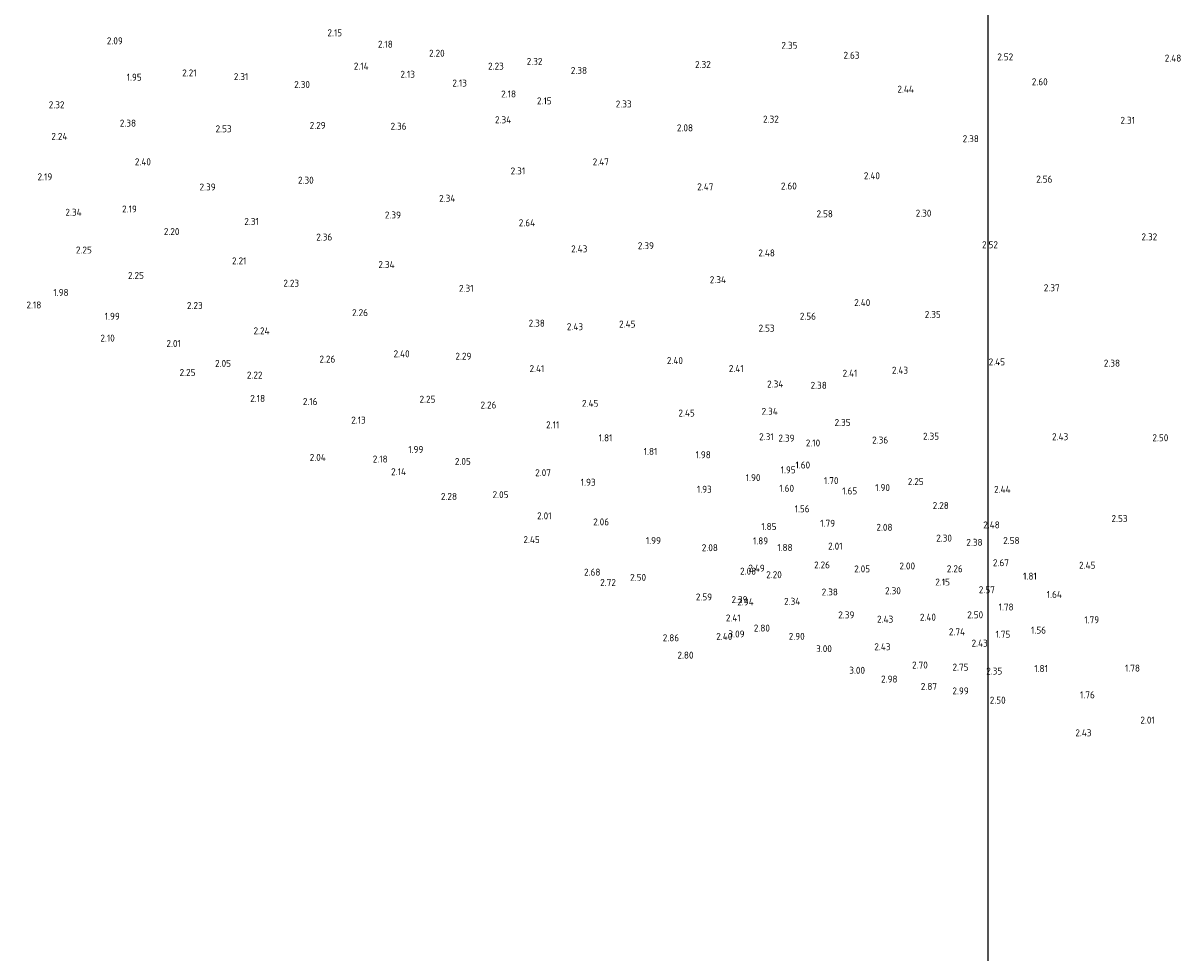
# Model space of a CAD drawing. Extents: x 142114 to 144568, y 416503 to 417776.
# Tile 31 of 33: x 144037 to 144335, y 416989 to 417229. Entities that reach past the tile are written whole.
import ezdxf
from ezdxf.enums import TextEntityAlignment as Align

# ---------------------------------------------------------------- set-up
doc = ezdxf.new("R2010")
doc.units = 0
doc.layers.add('B-ME-OG-HOOGTEPUNT-S', color=7, linetype='Continuous', lineweight=25)
doc.styles.add('NLCS-ISO-ANNOTATIVE-T18', font='NLCS-ISO.ttf', dxfattribs={"height": 1.8})

# ---------------------------------------------------------------- blocks, each defined once
blk = doc.blocks.new('SAL-HOOGTELABEL-SO')
at = {"color": 0, "linetype": 'ByBlock', "lineweight": -2, "style": 'NLCS-ISO-ANNOTATIVE-T18'}
blk.add_attdef('HOOGTE', text='', height=1.8, dxfattribs=at).set_placement((2.79, 0), align=Align.RIGHT)

msp = doc.modelspace()

# ---------------------------------------------------------------- linework, layer by layer
at = {"layer": 'Defpoints'}
msp.add_lwpolyline([(142557.58, 416662.34), (144285.74, 416662.34), (144285.74, 417384.1), (142557.58, 417384.1)], close=True, dxfattribs=at)

# ---------------------------------------------------------------- block references
at = {"layer": 'B-ME-OG-HOOGTEPUNT-S'}
for p, values in [((144059.89, 417223.17, 2.09), {'HOOGTE': '2.09'}), ((144116.42, 417225.25, 2.15), {'HOOGTE': '2.15'}), ((144129.49, 417222.3, 2.18), {'HOOGTE': '2.18'}), ((144142.86, 417219.98, 2.2), {'HOOGTE': '2.20'}), ((144233.8, 417222.02, 2.35), {'HOOGTE': '2.35'}), ((144123.27, 417216.66, 2.14), {'HOOGTE': '2.14'}), ((144158.11, 417216.65, 2.23), {'HOOGTE': '2.23'}), ((144168.07, 417217.89, 2.32), {'HOOGTE': '2.32'}), ((144211.46, 417217.08, 2.32), {'HOOGTE': '2.32'}), ((144249.8, 417219.46, 2.63), {'HOOGTE': '2.63'}), ((144289.42, 417219.04, 2.52), {'HOOGTE': '2.52'}), ((144332.75, 417218.72, 2.48), {'HOOGTE': '2.48'}), ((144064.77, 417213.8, 1.95), {'HOOGTE': '1.95'}), ((144078.91, 417214.91, 2.21), {'HOOGTE': '2.21'}), ((144092.25, 417213.95, 2.31), {'HOOGTE': '2.31'}), ((144135.2, 417214.56, 2.13), {'HOOGTE': '2.13'}), ((144179.56, 417215.55, 2.38), {'HOOGTE': '2.38'}), ((144108.13, 417211.92, 2.3), {'HOOGTE': '2.30'}), ((144148.59, 417212.3, 2.13), {'HOOGTE': '2.13'}), ((144263.81, 417210.72, 2.44), {'HOOGTE': '2.44'}), ((144298.31, 417212.62, 2.6), {'HOOGTE': '2.60'}), ((144161.26, 417209.48, 2.18), {'HOOGTE': '2.18'}), ((144170.44, 417207.7, 2.15), {'HOOGTE': '2.15'}), ((144044.86, 417206.7, 2.32), {'HOOGTE': '2.32'}), ((144191.06, 417206.9, 2.33), {'HOOGTE': '2.33'}), ((144063.31, 417201.97, 2.38), {'HOOGTE': '2.38'}), ((144160.01, 417202.83, 2.34), {'HOOGTE': '2.34'}), ((144228.99, 417202.99, 2.32), {'HOOGTE': '2.32'}), ((144320.81, 417202.7, 2.31), {'HOOGTE': '2.31'}), ((144087.94, 417200.51, 2.53), {'HOOGTE': '2.53'}), ((144112.18, 417201.39, 2.29), {'HOOGTE': '2.29'}), ((144133.04, 417201.17, 2.36), {'HOOGTE': '2.36'}), ((144206.88, 417200.75, 2.08), {'HOOGTE': '2.08'}), ((144045.62, 417198.56, 2.24), {'HOOGTE': '2.24'}), ((144280.57, 417197.96, 2.38), {'HOOGTE': '2.38'}), ((144067.14, 417191.99, 2.4), {'HOOGTE': '2.40'}), ((144185.19, 417191.98, 2.47), {'HOOGTE': '2.47'}), ((144041.71, 417188.14, 2.19), {'HOOGTE': '2.19'}), ((144109.11, 417187.26, 2.3), {'HOOGTE': '2.30'}), ((144163.61, 417189.64, 2.31), {'HOOGTE': '2.31'}), ((144255.07, 417188.41, 2.4), {'HOOGTE': '2.40'}), ((144299.53, 417187.53, 2.56), {'HOOGTE': '2.56'}), ((144083.82, 417185.51, 2.39), {'HOOGTE': '2.39'}), ((144212.13, 417185.57, 2.47), {'HOOGTE': '2.47'}), ((144233.64, 417185.76, 2.6), {'HOOGTE': '2.60'}), ((144145.61, 417182.59, 2.34), {'HOOGTE': '2.34'}), ((144049.28, 417179, 2.34), {'HOOGTE': '2.34'}), ((144063.51, 417179.84, 2.19), {'HOOGTE': '2.19'}), ((144131.6, 417178.29, 2.39), {'HOOGTE': '2.39'}), ((144242.94, 417178.59, 2.58), {'HOOGTE': '2.58'}), ((144268.34, 417178.76, 2.3), {'HOOGTE': '2.30'}), ((144094.96, 417176.62, 2.31), {'HOOGTE': '2.31'}), ((144166.18, 417176.28, 2.64), {'HOOGTE': '2.64'}), ((144074.49, 417174.02, 2.2), {'HOOGTE': '2.20'}), ((144113.88, 417172.61, 2.36), {'HOOGTE': '2.36'}), ((144326.54, 417172.66, 2.32), {'HOOGTE': '2.32'}), ((144051.91, 417169.27, 2.25), {'HOOGTE': '2.25'}), ((144179.64, 417169.56, 2.43), {'HOOGTE': '2.43'}), ((144196.81, 417170.38, 2.39), {'HOOGTE': '2.39'}), ((144285.48, 417170.63, 2.52), {'HOOGTE': '2.52'}), ((144091.76, 417166.46, 2.21), {'HOOGTE': '2.21'}), ((144227.99, 417168.51, 2.48), {'HOOGTE': '2.48'}), ((144129.95, 417165.52, 2.34), {'HOOGTE': '2.34'}), ((144065.33, 417162.71, 2.25), {'HOOGTE': '2.25'}), ((144105.34, 417160.71, 2.23), {'HOOGTE': '2.23'}), ((144215.38, 417161.62, 2.34), {'HOOGTE': '2.34'}), ((144045.91, 417158.31, 1.98), {'HOOGTE': '1.98'}), ((144150.3, 417159.39, 2.31), {'HOOGTE': '2.31'}), ((144301.4, 417159.54, 2.37), {'HOOGTE': '2.37'}), ((144038.89, 417155.1, 2.18), {'HOOGTE': '2.18'}), ((144080.49, 417154.97, 2.23), {'HOOGTE': '2.23'}), ((144252.58, 417155.71, 2.4), {'HOOGTE': '2.40'}), ((144059.12, 417152.19, 1.99), {'HOOGTE': '1.99'}), ((144123.1, 417153.12, 2.26), {'HOOGTE': '2.26'}), ((144238.58, 417152.2, 2.56), {'HOOGTE': '2.56'}), ((144270.75, 417152.66, 2.35), {'HOOGTE': '2.35'}), ((144097.73, 417148.43, 2.24), {'HOOGTE': '2.24'}), ((144168.69, 417150.41, 2.38), {'HOOGTE': '2.38'}), ((144178.54, 417149.5, 2.43), {'HOOGTE': '2.43'}), ((144192.05, 417150.18, 2.45), {'HOOGTE': '2.45'}), ((144227.91, 417149.12, 2.53), {'HOOGTE': '2.53'}), ((144057.82, 417146.55, 2.1), {'HOOGTE': '2.10'}), ((144074.85, 417145.17, 2.01), {'HOOGTE': '2.01'}), ((144133.83, 417142.52, 2.4), {'HOOGTE': '2.40'}), ((144087.78, 417140.04, 2.05), {'HOOGTE': '2.05'}), ((144114.68, 417141.14, 2.26), {'HOOGTE': '2.26'}), ((144149.75, 417141.89, 2.29), {'HOOGTE': '2.29'}), ((144204.29, 417140.77, 2.4), {'HOOGTE': '2.40'}), ((144287.31, 417140.42, 2.45), {'HOOGTE': '2.45'}), ((144316.96, 417140.11, 2.38), {'HOOGTE': '2.38'}), ((144078.63, 417137.71, 2.25), {'HOOGTE': '2.25'}), ((144095.91, 417137.03, 2.22), {'HOOGTE': '2.22'}), ((144168.56, 417138.69, 2.41), {'HOOGTE': '2.41'}), ((144219.94, 417138.74, 2.41), {'HOOGTE': '2.41'}), ((144249.26, 417137.51, 2.41), {'HOOGTE': '2.41'}), ((144262.33, 417138.28, 2.43), {'HOOGTE': '2.43'}), ((144230.16, 417134.73, 2.34), {'HOOGTE': '2.34'}), ((144241.37, 417134.4, 2.38), {'HOOGTE': '2.38'}), ((144096.58, 417131.01, 2.18), {'HOOGTE': '2.18'}), ((144110.08, 417130.2, 2.16), {'HOOGTE': '2.16'}), ((144140.48, 417130.81, 2.25), {'HOOGTE': '2.25'}), ((144156.2, 417129.31, 2.26), {'HOOGTE': '2.26'}), ((144182.48, 417129.75, 2.45), {'HOOGTE': '2.45'}), ((144207.34, 417127.25, 2.45), {'HOOGTE': '2.45'}), ((144228.74, 417127.69, 2.34), {'HOOGTE': '2.34'}), ((144122.52, 417125.43, 2.13), {'HOOGTE': '2.13'}), ((144172.4, 417124.2, 2.11), {'HOOGTE': '2.11'}), ((144247.5, 417124.81, 2.35), {'HOOGTE': '2.35'}), ((144227.68, 417121.15, 2.31), {'HOOGTE': '2.31'}), ((144270.31, 417121.27, 2.35), {'HOOGTE': '2.35'}), ((144303.61, 417121.14, 2.43), {'HOOGTE': '2.43'}), ((144186.11, 417120.85, 1.81), {'HOOGTE': '1.81'}), ((144233.05, 417120.78, 2.39), {'HOOGTE': '2.39'}), ((144239.67, 417119.53, 2.1), {'HOOGTE': '2.10'}), ((144257.19, 417120.29, 2.36), {'HOOGTE': '2.36'}), ((144329.41, 417120.88, 2.5), {'HOOGTE': '2.50'}), ((144112.22, 417115.81, 2.04), {'HOOGTE': '2.04'}), ((144128.17, 417115.39, 2.18), {'HOOGTE': '2.18'}), ((144137.37, 417117.86, 1.99), {'HOOGTE': '1.99'}), ((144197.69, 417117.35, 1.81), {'HOOGTE': '1.81'}), ((144211.46, 417116.49, 1.98), {'HOOGTE': '1.98'}), ((144149.6, 417114.77, 2.05), {'HOOGTE': '2.05'}), ((144233.35, 417112.6, 1.95), {'HOOGTE': '1.95'}), ((144237.08, 417113.85, 1.6), {'HOOGTE': '1.60'}), ((144132.89, 417112.12, 2.14), {'HOOGTE': '2.14'}), ((144170.25, 417111.87, 2.07), {'HOOGTE': '2.07'}), ((144181.78, 417109.41, 1.93), {'HOOGTE': '1.93'}), ((144224.28, 417110.59, 1.9), {'HOOGTE': '1.90'}), ((144244.39, 417109.82, 1.7), {'HOOGTE': '1.70'}), ((144266.34, 417109.58, 2.25), {'HOOGTE': '2.25'}), ((144211.72, 417107.6, 1.93), {'HOOGTE': '1.93'}), ((144232.93, 417107.86, 1.6), {'HOOGTE': '1.60'}), ((144249.2, 417107.16, 1.65), {'HOOGTE': '1.65'}), ((144257.65, 417108.02, 1.9), {'HOOGTE': '1.90'}), ((144288.74, 417107.59, 2.44), {'HOOGTE': '2.44'}), ((144146.05, 417105.76, 2.28), {'HOOGTE': '2.28'}), ((144159.31, 417106.21, 2.05), {'HOOGTE': '2.05'}), ((144272.82, 417103.41, 2.28), {'HOOGTE': '2.28'}), ((144170.4, 417100.75, 2.01), {'HOOGTE': '2.01'}), ((144236.93, 417102.55, 1.56), {'HOOGTE': '1.56'}), ((144185.24, 417099.18, 2.06), {'HOOGTE': '2.06'}), ((144228.4, 417097.99, 1.85), {'HOOGTE': '1.85'}), ((144243.51, 417098.83, 1.79), {'HOOGTE': '1.79'}), ((144258.3, 417097.8, 2.08), {'HOOGTE': '2.08'}), ((144285.95, 417098.41, 2.48), {'HOOGTE': '2.48'}), ((144318.89, 417100.07, 2.53), {'HOOGTE': '2.53'}), ((144167.38, 417094.64, 2.45), {'HOOGTE': '2.45'}), ((144198.62, 417094.38, 1.99), {'HOOGTE': '1.99'}), ((144226.25, 417094.3, 1.89), {'HOOGTE': '1.89'}), ((144273.63, 417095.01, 2.3), {'HOOGTE': '2.30'}), ((144291.06, 417094.39, 2.58), {'HOOGTE': '2.58'}), ((144213.3, 417092.54, 2.08), {'HOOGTE': '2.08'}), ((144232.55, 417092.59, 1.88), {'HOOGTE': '1.88'}), ((144245.42, 417092.94, 2.01), {'HOOGTE': '2.01'}), ((144281.52, 417093.92, 2.38), {'HOOGTE': '2.38'}), ((144288.32, 417088.67, 2.67), {'HOOGTE': '2.67'}), ((144183.01, 417086.24, 2.68), {'HOOGTE': '2.68'}), ((144223.16, 417086.49, 2.08), {'HOOGTE': '2.08'}), ((144225.37, 417087.26, 2.49), {'HOOGTE': '2.49'}), ((144229.77, 417085.58, 2.2), {'HOOGTE': '2.20'}), ((144242.18, 417088.09, 2.26), {'HOOGTE': '2.26'}), ((144252.53, 417087.07, 2.05), {'HOOGTE': '2.05'}), ((144264.12, 417087.83, 2), {'HOOGTE': '2.00'}), ((144276.41, 417087.11, 2.26), {'HOOGTE': '2.26'}), ((144310.61, 417088.02, 2.45), {'HOOGTE': '2.45'}), ((144187, 417083.57, 2.72), {'HOOGTE': '2.72'}), ((144194.78, 417084.9, 2.5), {'HOOGTE': '2.50'}), ((144273.12, 417083.7, 2.15), {'HOOGTE': '2.15'}), ((144295.5, 417085.2, 1.81), {'HOOGTE': '1.81'}), ((144211.8, 417079.84, 2.59), {'HOOGTE': '2.59'}), ((144244.23, 417081.12, 2.38), {'HOOGTE': '2.38'}), ((144260.46, 417081.44, 2.3), {'HOOGTE': '2.30'}), ((144284.69, 417081.71, 2.57), {'HOOGTE': '2.57'}), ((144301.97, 417080.5, 1.64), {'HOOGTE': '1.64'}), ((144220.95, 417079.16, 2.39), {'HOOGTE': '2.39'}), ((144222.53, 417078.56, 2.94), {'HOOGTE': '2.94'}), ((144234.53, 417078.72, 2.34), {'HOOGTE': '2.34'}), ((144289.52, 417077.25, 1.78), {'HOOGTE': '1.78'}), ((144219.17, 417074.43, 2.41), {'HOOGTE': '2.41'}), ((144248.47, 417075.22, 2.39), {'HOOGTE': '2.39'}), ((144258.5, 417074.12, 2.43), {'HOOGTE': '2.43'}), ((144269.51, 417074.63, 2.4), {'HOOGTE': '2.40'}), ((144281.67, 417075.24, 2.5), {'HOOGTE': '2.50'}), ((144311.57, 417073.96, 1.79), {'HOOGTE': '1.79'}), ((144226.71, 417071.83, 2.8), {'HOOGTE': '2.80'}), ((144277.01, 417070.86, 2.74), {'HOOGTE': '2.74'}), ((144297.88, 417071.29, 1.56), {'HOOGTE': '1.56'}), ((144203.3, 417069.31, 2.86), {'HOOGTE': '2.86'}), ((144217.02, 417069.67, 2.4), {'HOOGTE': '2.40'}), ((144220.17, 417070.3, 3.09), {'HOOGTE': '3.09'}), ((144235.67, 417069.7, 2.9), {'HOOGTE': '2.90'}), ((144282.86, 417067.93, 2.43), {'HOOGTE': '2.43'}), ((144288.67, 417070.22, 1.75), {'HOOGTE': '1.75'}), ((144207.01, 417064.84, 2.8), {'HOOGTE': '2.80'}), ((144242.68, 417066.51, 3), {'HOOGTE': '3.00'}), ((144257.79, 417067.01, 2.43), {'HOOGTE': '2.43'}), ((144267.4, 417062.3, 2.7), {'HOOGTE': '2.70'}), ((144277.9, 417061.75, 2.75), {'HOOGTE': '2.75'}), ((144322.1, 417061.51, 1.78), {'HOOGTE': '1.78'}), ((144251.22, 417060.94, 3), {'HOOGTE': '3.00'}), ((144259.59, 417058.68, 2.98), {'HOOGTE': '2.98'}), ((144286.59, 417060.75, 2.35), {'HOOGTE': '2.35'}), ((144298.36, 417061.39, 1.81), {'HOOGTE': '1.81'}), ((144269.78, 417056.8, 2.87), {'HOOGTE': '2.87'}), ((144277.95, 417055.63, 2.99), {'HOOGTE': '2.99'}), ((144287.48, 417053.24, 2.5), {'HOOGTE': '2.50'}), ((144310.46, 417054.6, 1.76), {'HOOGTE': '1.76'}), ((144325.91, 417048.1, 2.01), {'HOOGTE': '2.01'}), ((144309.61, 417044.83, 2.43), {'HOOGTE': '2.43'})]:
    msp.add_blockref('SAL-HOOGTELABEL-SO', p, dxfattribs=at).add_auto_attribs(values)

doc.saveas('drawing.dxf')
